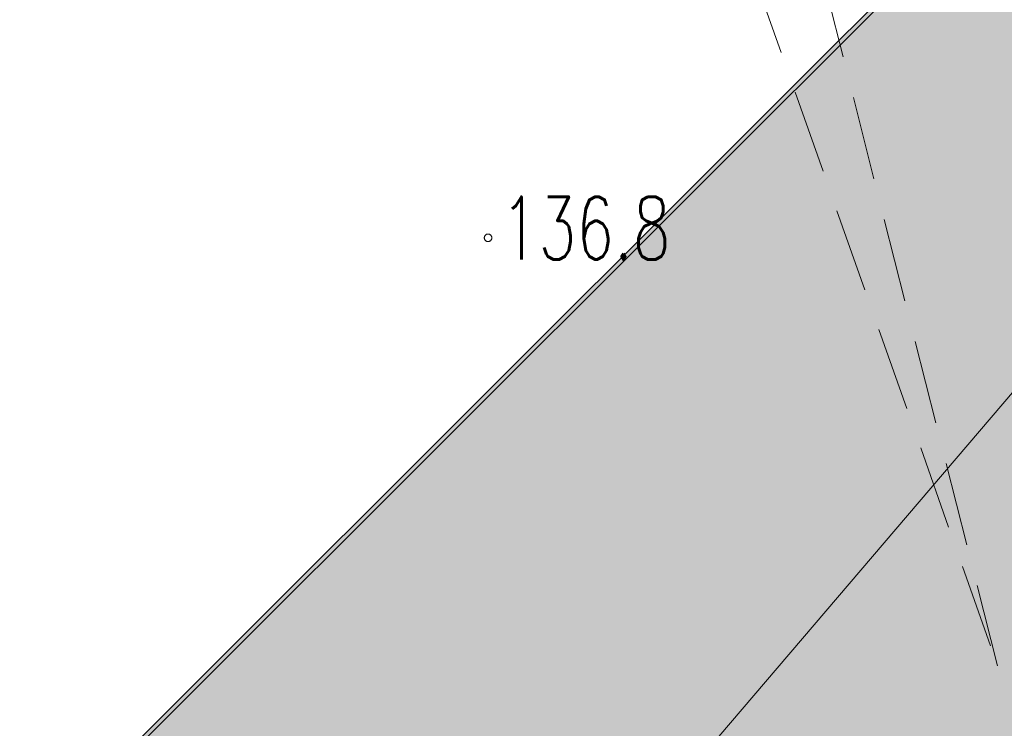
# Model space of a CAD drawing. Header units: centimetres. Extents: x -29333 to 403204, y -464147 to 16641.
# Tile 54 of 134: x 58101 to 59274, y -12482 to -11638. Entities that reach past the tile are written whole.
import ezdxf
from ezdxf.xclip import XClip

# ---------------------------------------------------------------- set-up
doc = ezdxf.new("R2010")
doc.units = ezdxf.units.CM
doc.header["$MEASUREMENT"] = 0
doc.header["$XCLIPFRAME"] = 0
doc.linetypes.add('1_OTZK', pattern=[150, 100, -50])
for name, color, linetype in [('2010 Mlawa_628_1_mdcp_plus_zakres obcięta_13_OTR_T_1', 7, 'Continuous'), ('2010 Mlawa_628_1_mdcp_plus_zakres obcięta_13_OTZ_L_1', 7, 'Continuous'), ('MAPA MDCP', 7, 'Continuous'), ('PZT NOWE', 7, 'Continuous'), ('PZT NOWE PAB', 7, 'Continuous'), ('TEREN', 7, 'Continuous')]:
    doc.layers.add(name, color=color, linetype=linetype)
doc.styles.add('GENERATED_STYLE_11', font='arial.ttf')
doc.styles.add('GENERATED_STYLE_2', font='Simplex.shx')
doc.dimstyles.new('GENERATED_STYLE__1', dxfattribs={"dimtxt": 100, "dimasz": 95, "dimexe": 0.18, "dimexo": 0.0625, "dimgap": 0.09, "dimtad": 1, "dimdec": 0, "dimzin": 0, "dimdsep": 46, "dimtxsty": 'GENERATED_STYLE_11', "dimblk": 'ARROWHEAD_6', "dimblk1": 'ARROWHEAD_6', "dimblk2": 'ARROWHEAD_6', "dimcen": 0.09, "dimse1": 1, "dimse2": 1, "dimclrd": 7, "dimclre": 7, "dimclrt": 7, "dimadec": 1, "dimazin": 0, "dimtfac": 1, "dimtdec": 4, "dimtmove": 0, "dimatfit": 3, "dimfxl": 1, "dimtolj": 1, "dimtzin": 0, "dimarcsym": 0})

# ---------------------------------------------------------------- blocks, each defined once
blk = doc.blocks.new('Rysunek_4_13', base_point=(-745725621.2, -588524063.1))
at = {"layer": '2010 Mlawa_628_1_mdcp_plus_zakres obcięta_13_OTR_T_1', "color": 7, "linetype": 'Continuous', "lineweight": 18}
blk.add_circle((58658.9, -11897.6), 4.5, dxfattribs=at)
at = {"layer": '2010 Mlawa_628_1_mdcp_plus_zakres obcięta_13_OTZ_L_1', "color": 7, "linetype": '1_OTZK', "lineweight": 18}
for p in [(58172.1, -8095.5), (58076.9, -9036)]:
    blk.add_line(p, (59265.9, -12408), dxfattribs=at)
at = {"layer": '2010 Mlawa_628_1_mdcp_plus_zakres obcięta_13_OTR_T_1', "color": 7, "linetype": 'Continuous', "lineweight": 18, "insert": (58673.9, -11923.6), "char_height": 75, "attachment_point": 7, "style": 'GENERATED_STYLE_2'}
blk.add_mtext('\\A1;{\\W0.700000x;\\pql;\\FSimplex.shx;136.8}', dxfattribs=at)
blk = doc.blocks.new('*D87')
at = {"layer": 'PZT NOWE', "color": 7, "linetype": 'Continuous', "lineweight": 13, "transparency": 16777216}
for p, q in [((62272.9, -8653.1), (62261.7, -8512.1)), ((62338.6, -8643.4), (62195.9, -8521.8)), ((62267.3, -8582.6), (62315.9, -8525.5)), ((58280.1, -13258.7), (62267.3, -8582.6)), ((58274.5, -13188.2), (58285.7, -13329.2)), ((58351.5, -13319.6), (58208.8, -13197.9)), ((58231.5, -13315.8), (58280.1, -13258.7))]:
    blk.add_line(p, q, dxfattribs=at)
at = {"layer": 'PZT NOWE', "color": 7, "lineweight": 13, "transparency": 16777216, "insert": (60147.6, -11037.8), "char_height": 100, "attachment_point": 7, "rotation": 49.5472, "style": 'GENERATED_STYLE_11'}
blk.add_mtext('\\A1;{\\pql;\\fArial|b0|i0|c0|p38;6\xa0145}', dxfattribs=at)
blk = doc.blocks.new('ARROWHEAD_6')
at = {"color": 0, "linetype": 'Continuous', "lineweight": 0}
for p, q in [((-0.5, -0.5), (0.5, 0.5)), ((0, 0), (-1, 0))]:
    blk.add_line(p, q, dxfattribs=at)

msp = doc.modelspace()

# ---------------------------------------------------------------- hatches: boundary and pattern name
at = {"layer": 'PZT NOWE PAB', "linetype": 'Continuous', "lineweight": 13, "transparency": 33554559}
h = msp.add_hatch(color=1, dxfattribs=at)
h.paths.add_polyline_path([(57732.8, -13005.1), (62019.8, -15641.1), (68645.8, -7870.1), (68651.8, -7856.1), (63157.8, -7583.1)])
h.paths.add_polyline_path([(62018.8, -15634.6), (57740.9, -13004.1), (63159.8, -7588.2), (68644.4, -7860.7), (68641.6, -7867.4)], flags=0)
at = {"layer": 'TEREN', "linetype": 'Continuous', "lineweight": 0, "true_color": 0x002e17, "transparency": 33554559}
msp.add_hatch(color=108, dxfattribs=at).paths.add_polyline_path([(57732.8, -13005.1), (62019.8, -15641.1), (68163.5, -8435.8), (67741.3, -8416.3, 0.231794), (67095.5, -8696.3), (61547.3, -15203.3), (59645, -13581.3), (59736.8, -13473.7), (59356.3, -13149.2), (60653.9, -11627.4), (61034.4, -11951.8), (61138.6, -11829.6), (60949, -11668), (61046.4, -11553.9), (60817.4, -11358.7), (62815.8, -9015), (63123.9, -9277.7), (63221.2, -9163.5), (64245.4, -10036.8), (63552.8, -10849.1), (63868.3, -11118.1, 0.407322), (64424.1, -11058.7), (64529, -10935.7), (64224.6, -10676.2), (65718.6, -8924.1), (65884.8, -8931.8), (66014.5, -8779.5), (66218.9, -8953.8), (66715, -8371.9, -0.231794), (67764.4, -7916.8), (68574, -7954.3), (68645.8, -7870.1), (68651.8, -7856.1), (63157.8, -7583.1)])

# ---------------------------------------------------------------- linework, layer by layer
at = {"layer": 'PZT NOWE PAB', "color": 1, "linetype": 'Continuous', "lineweight": 13, "flags": 128}
for points in [[(63157.8, -7583.1), (68651.8, -7856.1), (68645.8, -7870.1), (62019.8, -15641.1), (57732.8, -13005.1)], [(63157.8, -7583.1), (68651.8, -7856.1), (68645.8, -7870.1), (62019.8, -15641.1), (57732.8, -13005.1)], [(57732.8, -13005.1), (62019.8, -15641.1), (68645.8, -7870.1), (68651.8, -7856.1), (63157.8, -7583.1)], [(57740.9, -13004.1), (63159.8, -7588.2), (68644.4, -7860.7), (68641.6, -7867.4), (62018.8, -15634.6)], [(57740.9, -13004.1), (63159.8, -7588.2), (68644.4, -7860.7), (68641.6, -7867.4), (62018.8, -15634.6)], [(57740.9, -13004.1), (63159.8, -7588.2), (68644.4, -7860.7), (68641.6, -7867.4), (62018.8, -15634.6)], [(62018.8, -15634.6), (57740.9, -13004.1), (63159.8, -7588.2), (68644.4, -7860.7), (68641.6, -7867.4)]]:
    msp.add_lwpolyline(points, close=True, dxfattribs=at)
at = {"layer": 'TEREN', "color": 7, "linetype": 'Continuous', "lineweight": 13, "flags": 128}
msp.add_lwpolyline([(68163.5, -8435.8), (62019.8, -15641.1), (57732.8, -13005.1), (63157.8, -7583.1), (68651.8, -7856.1)], dxfattribs=at)

# ---------------------------------------------------------------- block references
at = {"layer": 'MAPA MDCP', "color": 151, "linetype": 'Continuous', "lineweight": 13, "true_color": 0x80c2ff}
ref = msp.add_blockref('Rysunek_4_13', (-745725621.2, -588524063.1), dxfattribs=at)
XClip(ref).set_block_clipping_path([(51157.1316538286, -19056.0251476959), (81475.159538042, -19056.0251476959), (81475.1595380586, -2291.2859517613), (80094.3925547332, -2197.1288595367), (79656.9077541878, 2708.9656158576), (81475.1595380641, 3294.6233514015), (81475.1595380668, 5995.166576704), (79391.2894918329, 5995.1665766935), (79236.5670289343, 4736.0914165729), (78168.8180721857, 4617.3317406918), (77590.5687296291, 5995.1665766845), (53235.899278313, 5995.1665765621), (53338.1891512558, 5713.3646833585), (52818.3323959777, 5714.3082139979), (52685.4063431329, 5995.1665765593), (51157.1316537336, 5995.1665765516)])

# ---------------------------------------------------------------- dimensions: what is measured, and where the dimension line sits
at = {"layer": 'PZT NOWE', "color": 7, "linetype": 'Continuous', "lineweight": 13}
dim = msp.add_linear_dim(base=(62267.3, -8582.6), p1=(58505.2, -13450.7), p2=(62492.4, -8774.5), angle=49.5472, dimstyle='GENERATED_STYLE__1', dxfattribs=at)
dim.commit()
dim.dimension.update_dxf_attribs({"geometry": '*D87', "text_midpoint": (60220.9, -10874.6), "dimtype": 160, "text_rotation": 49.5472})

doc.saveas('drawing.dxf')
